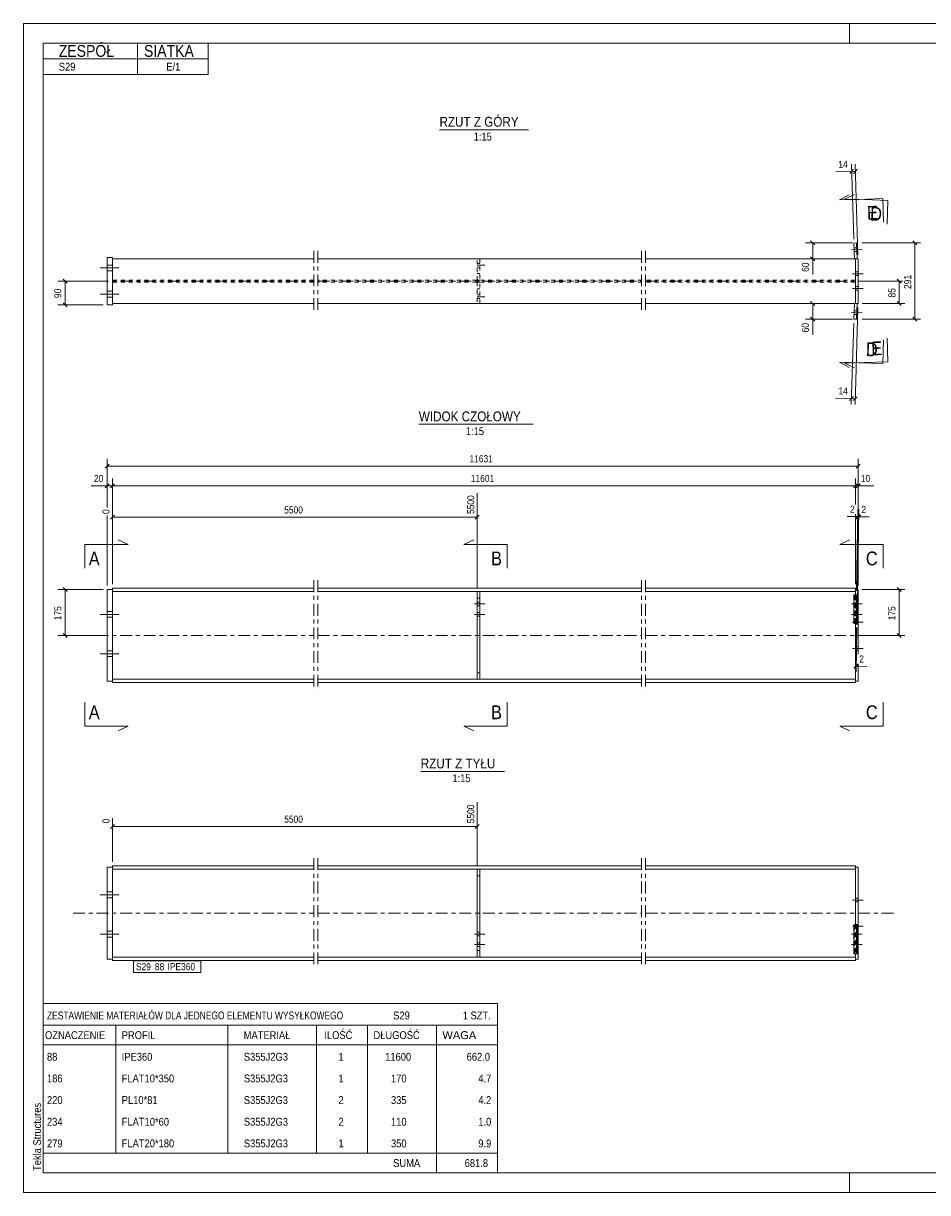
# Model space of a CAD drawing. Header units: millimetres. Extents: x 0 to 420, y 0 to 297.
# Tile 1 of 2: x 0 to 230, y 0 to 297. Entities that reach past the tile are written whole.
import ezdxf

# ---------------------------------------------------------------- set-up
doc = ezdxf.new("R2010")
doc.units = ezdxf.units.MM
for name, pattern in [('XKITLINE00', [0]), ('XKITLINE01', [4, 1, -1, 1, -1]), ('XKITLINE02', [4, 2, -2]), ('XKITLINE03', [6, 3, -1, 1, -1])]:
    doc.linetypes.add(name, pattern=pattern)
for name, color, linetype, lineweight in [('Arkusz rysunku', 3, 'Continuous', 0), ('Element', 2, 'Continuous', 0), ('Inny typ obiektu', 7, 'Continuous', 0), ('Przekrój', 7, 'Continuous', 0), ('Wymiar', 4, 'Continuous', 0), ('Znak elementu', 2, 'Continuous', 0), ('Śruba', 3, 'Continuous', 0)]:
    doc.layers.add(name, color=color, linetype=linetype, lineweight=lineweight)
doc.styles.add('ARIAL', font='ARIAL.TTF')

msp = doc.modelspace()

# ---------------------------------------------------------------- linework, layer by layer
at = {"layer": 'Arkusz rysunku', "linetype": 'XKITLINE00', "lineweight": 0}
for p, q in [((420, 297), (0, 297)), ((0, 297), (0, 0)), ((0, 292), (0, 297)), ((5, 297), (0, 297)), ((210, 292), (210, 297)), ((415, 292), (5, 292)), ((5, 292), (5, 5)), ((0, 0), (0, 5)), ((5, 5), (415, 5)), ((210, 0), (210, 5)), ((0, 0), (420, 0))]:
    msp.add_line(p, q, dxfattribs=at)
at = {"layer": 'Element', "linetype": 'XKITLINE00', "lineweight": 0}
for p, q in [((211.11, 241.2), (211.77, 241.22)), ((211.23, 237.21), (211.11, 241.2)), ((211.77, 241.22), (211.9, 237.23)), ((21.29, 237.55), (22.62, 237.55)), ((21.29, 225.55), (21.29, 237.55)), ((22.62, 237.55), (22.62, 237.21)), ((22.62, 237.21), (22.62, 225.88)), ((22.62, 237.21), (73.82, 237.21)), ((74.82, 237.21), (157.15, 237.21)), ((158.15, 237.21), (211.51, 237.21)), ((211.9, 237.23), (211.23, 237.21)), ((211.51, 225.88), (211.51, 237.21)), ((212.17, 237.21), (211.51, 237.21)), ((212.17, 225.88), (212.17, 237.21)), ((22.62, 225.88), (73.82, 225.88)), ((22.62, 225.88), (22.62, 225.55)), ((74.82, 225.88), (157.15, 225.88)), ((158.15, 225.88), (211.51, 225.88)), ((211.11, 221.89), (211.23, 225.88)), ((211.23, 225.88), (211.9, 225.86)), ((211.51, 225.88), (212.17, 225.88)), ((211.9, 225.86), (211.77, 221.87)), ((22.62, 225.55), (21.29, 225.55)), ((211.77, 221.87), (211.11, 221.89)), ((21.29, 129.88), (21.29, 153.22)), ((22.62, 153.22), (21.29, 153.22)), ((22.62, 153.22), (22.62, 153.55)), ((22.62, 153.55), (73.82, 153.55)), ((22.62, 129.88), (22.62, 153.22)), ((73.82, 152.7), (22.62, 152.7)), ((74.82, 153.55), (157.15, 153.55)), ((157.15, 152.7), (74.82, 152.7)), ((115.32, 130.4), (115.32, 152.7)), ((115.32, 152.7), (115.99, 152.7)), ((115.99, 130.4), (115.99, 152.7)), ((158.15, 153.55), (211.51, 153.55)), ((211.51, 152.7), (158.15, 152.7)), ((211.9, 151.88), (211.11, 151.88)), ((211.11, 151.88), (211.11, 144.55)), ((211.51, 153.55), (211.51, 152.7)), ((211.51, 153.22), (211.51, 151.88)), ((212.17, 153.22), (211.51, 153.22)), ((211.77, 144.55), (211.77, 151.88)), ((211.9, 144.55), (211.9, 151.88)), ((212.17, 153.22), (212.17, 136.81)), ((211.9, 144.55), (211.11, 144.55)), ((211.51, 129.88), (211.51, 144.55)), ((212.17, 134.29), (212.17, 129.88)), ((22.62, 129.88), (21.29, 129.88)), ((73.82, 130.4), (22.62, 130.4)), ((22.62, 129.55), (22.62, 129.88)), ((73.82, 129.55), (22.62, 129.55)), ((157.15, 130.4), (74.82, 130.4)), ((157.15, 129.55), (74.82, 129.55)), ((115.99, 130.4), (115.32, 130.4)), ((211.51, 130.4), (158.15, 130.4)), ((211.51, 129.55), (158.15, 129.55)), ((211.51, 129.55), (211.51, 130.4)), ((212.17, 129.88), (211.51, 129.88)), ((21.29, 82.65), (22.62, 82.65)), ((21.29, 82.65), (21.29, 59.32)), ((22.62, 82.99), (22.62, 82.65)), ((73.82, 82.99), (22.62, 82.99)), ((22.62, 82.65), (22.62, 59.32)), ((22.62, 82.14), (73.82, 82.14)), ((157.15, 82.99), (74.82, 82.99)), ((74.82, 82.14), (157.15, 82.14)), ((115.32, 59.83), (115.32, 82.14)), ((115.32, 82.14), (115.99, 82.14)), ((115.99, 59.83), (115.99, 82.14)), ((211.51, 82.99), (158.15, 82.99)), ((158.15, 82.14), (211.51, 82.14)), ((211.51, 82.14), (211.51, 82.99)), ((211.51, 82.65), (212.17, 82.65)), ((211.51, 82.65), (211.51, 67.99)), ((212.17, 82.65), (212.17, 59.32)), ((211.9, 67.99), (211.11, 67.99)), ((211.11, 67.99), (211.11, 60.65)), ((211.77, 60.65), (211.77, 67.99)), ((211.9, 60.65), (211.9, 67.99)), ((73.82, 59.83), (22.62, 59.83)), ((157.15, 59.83), (74.82, 59.83)), ((115.99, 59.83), (115.32, 59.83)), ((211.51, 59.83), (158.15, 59.83)), ((211.9, 60.65), (211.11, 60.65)), ((211.51, 59.32), (211.51, 60.65)), ((211.51, 58.99), (211.51, 59.83)), ((21.29, 59.32), (22.62, 59.32)), ((22.62, 58.99), (22.62, 59.32)), ((73.82, 58.99), (22.62, 58.99)), ((157.15, 58.99), (74.82, 58.99)), ((211.51, 58.99), (158.15, 58.99)), ((212.17, 59.32), (211.51, 59.32))]:
    msp.add_line(p, q, dxfattribs=at)
at = {"layer": 'Element', "linetype": 'XKITLINE03', "lineweight": 0}
for p, q in [((73.82, 239.21), (73.82, 223.88)), ((74.82, 239.21), (74.82, 223.88)), ((157.15, 239.21), (157.15, 223.88)), ((158.15, 239.21), (158.15, 223.88)), ((12.62, 231.55), (73.82, 231.55)), ((74.82, 231.55), (157.15, 231.55)), ((158.15, 231.55), (221.51, 231.55)), ((73.82, 155.55), (73.82, 127.55)), ((74.82, 155.55), (74.82, 127.55)), ((157.15, 155.55), (157.15, 127.55)), ((158.15, 155.55), (158.15, 127.55)), ((12.62, 141.55), (73.82, 141.55)), ((74.82, 141.55), (157.15, 141.55)), ((158.15, 141.55), (221.51, 141.55)), ((73.82, 84.99), (73.82, 56.99)), ((74.82, 84.99), (74.82, 56.99)), ((157.15, 84.99), (157.15, 56.99)), ((158.15, 84.99), (158.15, 56.99)), ((12.62, 70.99), (73.82, 70.99)), ((74.82, 70.99), (157.15, 70.99)), ((158.15, 70.99), (221.51, 70.99))]:
    msp.add_line(p, q, dxfattribs=at)
at = {"layer": 'Element', "linetype": 'XKITLINE01', "lineweight": 0}
for p, q in [((22.62, 237.21), (22.62, 225.88)), ((115.32, 231.81), (115.32, 237.21)), ((115.32, 237.21), (115.99, 237.21)), ((115.99, 237.21), (115.99, 231.81)), ((211.51, 237.21), (211.51, 225.88)), ((73.82, 231.81), (22.62, 231.81)), ((157.15, 231.81), (74.82, 231.81)), ((115.99, 233.48), (115.32, 233.48)), ((115.99, 231.81), (115.32, 231.81)), ((211.51, 231.81), (158.15, 231.81)), ((73.82, 231.28), (22.62, 231.28)), ((157.15, 231.28), (74.82, 231.28)), ((115.99, 231.28), (115.32, 231.28)), ((115.32, 231.28), (115.32, 225.88)), ((115.99, 229.61), (115.32, 229.61)), ((115.99, 225.88), (115.99, 231.28)), ((211.51, 231.28), (158.15, 231.28)), ((115.32, 225.88), (115.99, 225.88)), ((22.62, 153.22), (22.62, 152.7)), ((22.62, 129.88), (22.62, 152.7)), ((115.32, 130.4), (115.32, 152.7)), ((115.32, 152.7), (115.99, 152.7)), ((115.99, 152.7), (115.99, 130.4)), ((211.9, 151.88), (211.11, 151.88)), ((211.11, 151.88), (211.11, 144.55)), ((211.23, 144.55), (211.23, 151.88)), ((211.77, 151.88), (211.23, 151.88)), ((211.23, 151.88), (211.23, 144.55)), ((211.51, 130.4), (211.51, 152.7)), ((211.51, 151.88), (211.51, 144.55)), ((211.77, 144.55), (211.77, 151.88)), ((211.9, 151.88), (211.9, 144.55)), ((115.99, 151.04), (115.32, 151.04)), ((115.32, 151.04), (115.99, 151.04)), ((211.9, 144.55), (211.11, 144.55)), ((211.77, 144.55), (211.23, 144.55)), ((115.32, 132.06), (115.99, 132.06)), ((115.32, 132.06), (115.99, 132.06)), ((115.99, 130.4), (115.32, 130.4)), ((22.62, 82.65), (22.62, 81.4)), ((22.62, 59.83), (22.62, 82.14)), ((115.32, 59.83), (115.32, 82.14)), ((115.32, 82.14), (115.99, 82.14)), ((115.32, 80.47), (115.99, 80.47)), ((115.99, 80.47), (115.32, 80.47)), ((115.99, 82.14), (115.99, 59.83)), ((211.51, 82.14), (211.51, 59.83)), ((211.9, 67.99), (211.11, 67.99)), ((211.11, 67.99), (211.11, 60.65)), ((211.77, 67.99), (211.23, 67.99)), ((211.23, 67.99), (211.23, 60.65)), ((211.23, 60.65), (211.23, 67.99)), ((211.51, 67.99), (211.51, 60.65)), ((211.77, 60.65), (211.77, 67.99)), ((211.9, 67.99), (211.9, 60.65)), ((22.62, 59.32), (22.62, 59.83)), ((115.32, 61.5), (115.99, 61.5)), ((115.32, 61.5), (115.99, 61.5)), ((115.99, 59.83), (115.32, 59.83)), ((211.9, 60.65), (211.11, 60.65)), ((211.77, 60.65), (211.23, 60.65))]:
    msp.add_line(p, q, dxfattribs=at)
at = {"layer": 'Inny typ obiektu', "linetype": 'XKITLINE00', "lineweight": 0}
for p, q in [((5, 292), (47, 292)), ((5, 292), (5, 288)), ((29, 288), (29, 292)), ((47, 288), (47, 292)), ((5, 288), (47, 288)), ((5, 288), (5, 284)), ((29, 288), (29, 284)), ((47, 288), (47, 284)), ((5, 284), (47, 284)), ((105.76, 270), (128.36, 270)), ((100.52, 195.17), (129.6, 195.17)), ((101, 107.01), (122.3, 107.01)), ((5, 48), (5, 42.5)), ((5, 48), (120.5, 48)), ((120.5, 48), (120.5, 42.5)), ((5, 42.5), (5, 37.5)), ((5, 42.5), (120.5, 42.5)), ((23.5, 42.5), (23.5, 37.5)), ((52, 37.5), (52, 42.5)), ((74.5, 42.5), (74.5, 37.5)), ((87.5, 42.5), (87.5, 37.5)), ((105, 42.5), (105, 37.5)), ((120.5, 42.5), (120.5, 37.5)), ((5, 37.5), (120.5, 37.5)), ((5, 37.5), (5, 32)), ((23.5, 37.5), (23.5, 32)), ((52, 32), (52, 37.5)), ((74.5, 37.5), (74.5, 32)), ((87.5, 37.5), (87.5, 32)), ((105, 37.5), (105, 32)), ((120.5, 37.5), (120.5, 32)), ((5, 32), (5, 26.5)), ((23.5, 32), (23.5, 26.5)), ((52, 26.5), (52, 32)), ((74.5, 32), (74.5, 26.5)), ((87.5, 32), (87.5, 26.5)), ((105, 32), (105, 26.5)), ((120.5, 32), (120.5, 26.5)), ((5, 26.5), (5, 21)), ((23.5, 26.5), (23.5, 21)), ((52, 21), (52, 26.5)), ((74.5, 26.5), (74.5, 21)), ((87.5, 26.5), (87.5, 21)), ((105, 26.5), (105, 21)), ((120.5, 26.5), (120.5, 21)), ((5, 21), (5, 15.5)), ((23.5, 21), (23.5, 15.5)), ((52, 15.5), (52, 21)), ((74.5, 21), (74.5, 15.5)), ((87.5, 21), (87.5, 15.5)), ((105, 21), (105, 15.5)), ((120.5, 21), (120.5, 15.5)), ((5, 15.5), (5, 10)), ((23.5, 15.5), (23.5, 10)), ((52, 10), (52, 15.5)), ((74.5, 15.5), (74.5, 10)), ((87.5, 15.5), (87.5, 10)), ((105, 15.5), (105, 10)), ((120.5, 15.5), (120.5, 10)), ((5, 10), (5, 5)), ((5, 10), (120.5, 10)), ((105, 10), (105, 5)), ((120.5, 10), (120.5, 5)), ((5, 5), (120.5, 5))]:
    msp.add_line(p, q, dxfattribs=at)
at = {"layer": 'Przekrój', "linetype": 'XKITLINE00', "lineweight": 0}
for p, q in [((207.43, 252.14), (209.89, 253.46)), ((208.72, 252.38), (211.26, 253.55)), ((218.43, 252.48), (212.43, 252.29)), ((218.43, 252.48), (218.61, 246.48)), ((212.43, 252.29), (207.43, 252.14)), ((213.72, 252.23), (208.72, 252.38)), ((219.71, 252.04), (213.72, 252.23)), ((219.71, 252.04), (219.53, 246.04)), ((219.71, 211.05), (219.53, 217.05)), ((218.43, 210.61), (218.61, 216.61)), ((207.43, 210.96), (209.89, 209.63)), ((212.43, 210.8), (207.43, 210.96)), ((219.71, 211.05), (213.72, 210.86)), ((213.72, 210.86), (208.72, 210.71)), ((208.72, 210.71), (211.26, 209.54)), ((218.43, 210.61), (212.43, 210.8)), ((15.62, 164.59), (15.62, 158.59)), ((15.62, 164.59), (21.62, 164.59)), ((21.62, 164.59), (26.62, 164.59)), ((26.62, 164.59), (24.12, 165.84)), ((111.99, 164.59), (114.49, 165.84)), ((116.99, 164.59), (111.99, 164.59)), ((122.99, 164.59), (116.99, 164.59)), ((122.99, 164.59), (122.99, 158.59)), ((207.51, 164.59), (210.01, 165.84)), ((212.51, 164.59), (207.51, 164.59)), ((218.51, 164.59), (212.51, 164.59)), ((218.51, 164.59), (218.51, 158.59)), ((15.62, 118.51), (15.62, 124.51)), ((122.99, 118.51), (122.99, 124.51)), ((218.51, 118.51), (218.51, 124.51)), ((15.62, 118.51), (21.62, 118.51)), ((21.62, 118.51), (26.62, 118.51)), ((26.62, 118.51), (24.12, 117.26)), ((111.99, 118.51), (114.49, 117.26)), ((116.99, 118.51), (111.99, 118.51)), ((122.99, 118.51), (116.99, 118.51)), ((207.51, 118.51), (210.01, 117.26)), ((212.51, 118.51), (207.51, 118.51)), ((218.51, 118.51), (212.51, 118.51))]:
    msp.add_line(p, q, dxfattribs=at)
at = {"layer": 'Wymiar', "linetype": 'XKITLINE00', "lineweight": 0}
for p, q in [((210.54, 259.39), (206.53, 259.27)), ((210.54, 259.39), (206.53, 259.27)), ((211.04, 259.92), (210.05, 258.87)), ((211.08, 242.2), (210.49, 261.25)), ((210.54, 259.39), (211.49, 259.42)), ((211.98, 259.95), (210.99, 258.9)), ((212.14, 238.24), (211.43, 261.28)), ((210.77, 241.22), (198.76, 241.22)), ((200.11, 241.73), (201.13, 240.71)), ((200.62, 237.23), (200.62, 241.22)), ((213.17, 241.22), (228.06, 241.22)), ((226.11, 241.73), (227.13, 240.71)), ((226.62, 221.87), (226.62, 241.22)), ((200.11, 237.74), (201.13, 236.72)), ((210.9, 237.23), (198.76, 237.23)), ((200.62, 237.23), (200.62, 233.21)), ((200.62, 237.23), (200.62, 233.21)), ((10.11, 232.05), (11.13, 231.04)), ((222.11, 232.05), (223.13, 231.04)), ((21.62, 231.55), (8.76, 231.55)), ((10.62, 225.55), (10.62, 231.55)), ((212.51, 231.55), (223.5, 231.55)), ((222.62, 225.88), (222.62, 231.55)), ((10.11, 226.05), (11.13, 225.04)), ((210.9, 225.86), (198.76, 225.86)), ((200.11, 226.37), (201.13, 225.35)), ((200.62, 221.87), (200.62, 225.86)), ((213.17, 225.88), (224.06, 225.88)), ((222.11, 226.39), (223.13, 225.37)), ((20.29, 225.55), (8.76, 225.55)), ((212.14, 224.85), (211.38, 200.23)), ((210.77, 221.87), (198.76, 221.87)), ((200.11, 222.38), (201.13, 221.36)), ((200.62, 221.87), (200.62, 217.85)), ((200.62, 221.87), (200.62, 217.85)), ((211.08, 220.89), (210.44, 200.26)), ((213.17, 221.87), (228.06, 221.87)), ((226.11, 222.38), (227.13, 221.36)), ((211.01, 202.19), (209.96, 201.21)), ((211.95, 202.16), (210.9, 201.18)), ((210.48, 201.7), (206.46, 201.82)), ((210.48, 201.7), (206.46, 201.82)), ((210.48, 201.7), (211.42, 201.67)), ((21.8, 185.06), (20.78, 184.04)), ((21.29, 174.07), (21.29, 186.41)), ((21.29, 184.55), (212.17, 184.55)), ((212.68, 185.06), (211.67, 184.04)), ((212.17, 154.22), (212.17, 186.41)), ((21.29, 174.07), (21.29, 181.41)), ((22.62, 154.55), (22.62, 181.41)), ((22.62, 154.55), (22.62, 181.41)), ((211.51, 174.83), (211.51, 181.41)), ((211.51, 174.83), (211.51, 181.41)), ((212.17, 154.22), (212.17, 181.41)), ((21.29, 179.55), (17.27, 179.55)), ((21.29, 179.55), (17.27, 179.55)), ((21.8, 180.06), (20.78, 179.04)), ((21.29, 179.55), (22.62, 179.55)), ((23.13, 180.06), (22.11, 179.04)), ((23.13, 180.06), (22.11, 179.04)), ((22.62, 179.55), (211.51, 179.55)), ((212.02, 180.06), (211, 179.04)), ((212.02, 180.06), (211, 179.04)), ((211.51, 179.55), (212.17, 179.55)), ((212.68, 180.06), (211.67, 179.04)), ((212.17, 179.55), (216.19, 179.55)), ((212.17, 179.55), (216.19, 179.55)), ((115.32, 153.7), (115.32, 177.71)), ((22.62, 154.55), (22.62, 173.71)), ((211.51, 154.55), (211.51, 172.31)), ((211.51, 154.55), (211.51, 172.31)), ((211.79, 152.88), (212.1, 173.56)), ((211.91, 152.88), (212.23, 173.56)), ((211.91, 152.88), (212.23, 173.56)), ((211.91, 145.55), (212.34, 173.55)), ((21.29, 154.22), (21.29, 172.01)), ((21.29, 154.22), (21.29, 172.01)), ((23.13, 172.06), (22.11, 171.04)), ((22.62, 171.55), (115.32, 171.55)), ((115.83, 172.06), (114.81, 171.04)), ((212.07, 171.7), (209.39, 171.74)), ((212.07, 171.7), (209.39, 171.74)), ((212.59, 172.2), (211.56, 171.2)), ((212.71, 172.2), (211.68, 171.19)), ((212.71, 172.2), (211.68, 171.19)), ((212.82, 172.2), (211.79, 171.19)), ((212.07, 171.7), (212.2, 171.7)), ((212.2, 171.7), (212.31, 171.69)), ((212.31, 171.69), (214.99, 171.65)), ((212.31, 171.69), (214.99, 171.65)), ((20.29, 153.22), (8.76, 153.22)), ((10.11, 153.73), (11.13, 152.71)), ((10.62, 141.55), (10.62, 153.22)), ((213.17, 153.22), (224.06, 153.22)), ((222.11, 153.73), (223.13, 152.71)), ((222.62, 141.55), (222.62, 153.22)), ((211.76, 143.55), (211.59, 132.26)), ((211.88, 143.55), (211.71, 132.26)), ((21.62, 141.55), (8.76, 141.55)), ((10.11, 142.06), (11.13, 141.04)), ((212.51, 141.55), (224.06, 141.55)), ((222.11, 142.06), (223.13, 141.04)), ((212.13, 134.2), (211.09, 133.2)), ((212.25, 134.2), (211.22, 133.2)), ((211.61, 133.7), (211.73, 133.7)), ((211.73, 133.7), (214.42, 133.66)), ((211.73, 133.7), (214.42, 133.66)), ((115.32, 83.14), (115.32, 99.15)), ((22.62, 83.99), (22.62, 95.14)), ((23.13, 93.5), (22.11, 92.48)), ((22.62, 92.99), (115.32, 92.99)), ((115.83, 93.5), (114.81, 92.48))]:
    msp.add_line(p, q, dxfattribs=at)
at = {"layer": 'Znak elementu', "linetype": 'XKITLINE00', "lineweight": 0}
for p, q in [((28.02, 58.89), (45.12, 58.89)), ((28.02, 55.89), (28.02, 58.89)), ((45.12, 55.89), (45.12, 58.89)), ((28.02, 55.89), (45.12, 55.89))]:
    msp.add_line(p, q, dxfattribs=at)
at = {"layer": 'Śruba', "linetype": 'XKITLINE00', "lineweight": 0}
for p, q in [((213.16, 239.6), (210.49, 239.51)), ((213.16, 239.6), (210.49, 239.51)), ((211.81, 240.02), (211.15, 240)), ((211.81, 240.02), (211.15, 240)), ((211.84, 239.09), (211.17, 239.07)), ((211.84, 239.09), (211.17, 239.07)), ((19.55, 234.88), (24.35, 234.88)), ((19.55, 234.88), (24.35, 234.88)), ((21.29, 235.61), (22.62, 235.61)), ((21.29, 235.61), (22.62, 235.61)), ((21.29, 234.15), (22.62, 234.15)), ((21.29, 234.15), (22.62, 234.15)), ((213.44, 233.41), (210.77, 233.41)), ((213.44, 233.41), (210.77, 233.41)), ((212.17, 233.88), (211.51, 233.88)), ((212.17, 233.88), (211.51, 233.88)), ((212.17, 232.95), (211.51, 232.95)), ((212.17, 232.95), (211.51, 232.95)), ((21.29, 228.95), (22.62, 228.95)), ((21.29, 228.95), (22.62, 228.95)), ((213.44, 229.68), (210.77, 229.68)), ((213.44, 229.68), (210.77, 229.68)), ((212.17, 230.15), (211.51, 230.15)), ((212.17, 230.15), (211.51, 230.15)), ((212.17, 229.21), (211.51, 229.21)), ((212.17, 229.21), (211.51, 229.21)), ((19.55, 228.21), (24.35, 228.21)), ((19.55, 228.21), (24.35, 228.21)), ((21.29, 227.48), (22.62, 227.48)), ((21.29, 227.48), (22.62, 227.48)), ((213.16, 223.49), (210.49, 223.58)), ((213.16, 223.49), (210.49, 223.58)), ((211.81, 223.07), (211.15, 223.09)), ((211.81, 223.07), (211.15, 223.09)), ((211.84, 224), (211.17, 224.02)), ((211.84, 224), (211.17, 224.02)), ((117.32, 149.55), (114.65, 149.55)), ((115.99, 150.02), (115.32, 150.02)), ((115.99, 149.08), (115.32, 149.08)), ((213.16, 149.55), (210.49, 149.55)), ((213.16, 149.55), (210.49, 149.55)), ((19.55, 146.88), (24.35, 146.88)), ((19.55, 146.88), (24.35, 146.88)), ((21.29, 147.62), (22.62, 147.62)), ((21.29, 147.62), (22.62, 147.62)), ((21.29, 146.15), (22.62, 146.15)), ((21.29, 146.15), (22.62, 146.15)), ((117.32, 146.88), (114.65, 146.88)), ((115.99, 147.35), (115.32, 147.35)), ((115.99, 146.42), (115.32, 146.42)), ((213.16, 146.88), (210.49, 146.88)), ((213.16, 146.88), (210.49, 146.88)), ((213.44, 144.88), (210.77, 144.88)), ((213.44, 144.88), (210.77, 144.88)), ((212.17, 145.35), (211.51, 145.35)), ((212.17, 145.35), (211.51, 145.35)), ((212.17, 144.42), (211.51, 144.42)), ((212.17, 144.42), (211.51, 144.42)), ((19.55, 136.88), (24.35, 136.88)), ((19.55, 136.88), (24.35, 136.88)), ((21.29, 137.62), (22.62, 137.62)), ((21.29, 137.62), (22.62, 137.62)), ((213.44, 138.22), (210.77, 138.22)), ((213.44, 138.22), (210.77, 138.22)), ((212.17, 138.68), (211.51, 138.68)), ((212.17, 138.68), (211.51, 138.68)), ((212.17, 137.75), (211.51, 137.75)), ((212.17, 137.75), (211.51, 137.75)), ((21.29, 136.15), (22.62, 136.15)), ((21.29, 136.15), (22.62, 136.15)), ((19.55, 75.65), (24.35, 75.65)), ((19.55, 75.65), (24.35, 75.65)), ((21.29, 76.39), (22.62, 76.39)), ((21.29, 76.39), (22.62, 76.39)), ((21.29, 74.92), (22.62, 74.92)), ((21.29, 74.92), (22.62, 74.92)), ((213.44, 74.32), (210.77, 74.32)), ((213.44, 74.32), (210.77, 74.32)), ((212.17, 74.79), (211.51, 74.79)), ((212.17, 74.79), (211.51, 74.79)), ((212.17, 73.85), (211.51, 73.85)), ((212.17, 73.85), (211.51, 73.85)), ((19.55, 65.65), (24.35, 65.65)), ((19.55, 65.65), (24.35, 65.65)), ((21.29, 66.39), (22.62, 66.39)), ((21.29, 66.39), (22.62, 66.39)), ((117.32, 65.65), (114.65, 65.65)), ((115.99, 66.12), (115.32, 66.12)), ((213.16, 65.65), (210.49, 65.65)), ((213.16, 65.65), (210.49, 65.65)), ((213.44, 67.65), (210.77, 67.65)), ((213.44, 67.65), (210.77, 67.65)), ((212.17, 68.12), (211.51, 68.12)), ((212.17, 68.12), (211.51, 68.12)), ((212.17, 67.19), (211.51, 67.19)), ((212.17, 67.19), (211.51, 67.19)), ((21.29, 64.92), (22.62, 64.92)), ((21.29, 64.92), (22.62, 64.92)), ((117.32, 62.99), (114.65, 62.99)), ((115.99, 65.19), (115.32, 65.19)), ((115.99, 63.45), (115.32, 63.45)), ((115.99, 62.52), (115.32, 62.52)), ((213.16, 62.99), (210.49, 62.99)), ((213.16, 62.99), (210.49, 62.99))]:
    msp.add_line(p, q, dxfattribs=at)
at = {"layer": 'Śruba', "linetype": 'XKITLINE02', "lineweight": 0}
for p, q in [((117.32, 235.55), (114.65, 235.55)), ((117.32, 235.55), (114.65, 235.55)), ((115.99, 236.01), (115.32, 236.01)), ((115.99, 236.01), (115.32, 236.01)), ((115.99, 235.08), (115.32, 235.08)), ((115.99, 235.08), (115.32, 235.08)), ((117.32, 227.55), (114.65, 227.55)), ((117.32, 227.55), (114.65, 227.55)), ((115.99, 228.01), (115.32, 228.01)), ((115.99, 228.01), (115.32, 228.01)), ((115.99, 227.08), (115.32, 227.08)), ((115.99, 227.08), (115.32, 227.08)), ((117.32, 149.55), (114.65, 149.55)), ((115.99, 150.02), (115.32, 150.02)), ((115.99, 149.08), (115.32, 149.08)), ((117.32, 146.88), (114.65, 146.88)), ((115.99, 147.35), (115.32, 147.35)), ((115.99, 146.42), (115.32, 146.42)), ((117.32, 65.65), (114.65, 65.65)), ((115.99, 66.12), (115.32, 66.12)), ((117.32, 62.99), (114.65, 62.99)), ((115.99, 65.19), (115.32, 65.19)), ((115.99, 63.45), (115.32, 63.45)), ((115.99, 62.52), (115.32, 62.52))]:
    msp.add_line(p, q, dxfattribs=at)

# ---------------------------------------------------------------- texts
at = {"layer": 'Arkusz rysunku', "style": 'ARIAL', "width": 0.85}
msp.add_text('Tekla Structures', height=2, rotation=90, dxfattribs=at).set_placement((4.5, 5.5))
at = {"layer": 'Inny typ obiektu', "style": 'ARIAL'}
for s, height, width, p in [('ZESPÓŁ', 3, 0.85, (9, 288.5)), ('SIATKA', 3, 0.85, (30.66, 288.5)), ('S29', 2, 0.85, (9, 285)), ('E/1', 2, 0.85, (36.33, 285)), ('RZUT Z GÓRY', 2.5, 0.85, (105.76, 270.75)), ('1:15', 2, 0.85, (114.46, 267.25)), ('WIDOK CZOŁOWY', 2.5, 0.85, (100.52, 195.92)), ('1:15', 2, 0.85, (112.46, 192.42)), ('RZUT Z TYŁU', 2.5, 0.85, (101, 107.76)), ('1:15', 2, 0.85, (109.05, 104.26)), ('ZESTAWIENIE MATERIAŁÓW DLA JEDNEGO ELEMENTU WYSYŁKOWEGO', 2, 0.765, (6, 44)), ('S29', 2, 0.85, (94, 44)), ('1', 2, 0.85, (111.69, 44)), (' SZT.', 2, 0.85, (113, 44)), ('OZNACZENIE', 2, 0.85, (5.5, 39)), ('PROFIL', 2, 0.85, (25, 39)), ('MATERIAŁ', 2, 0.85, (56, 39)), ('ILOŚĆ', 2, 0.85, (76.5, 39)), ('DŁUGOŚĆ', 2, 0.85, (89, 39)), ('WAGA', 2, 1.008832, (106.5, 39)), ('88', 2, 0.85, (6, 33.5)), ('IPE360', 2, 0.85, (25, 33.5)), ('S355J2G3', 2, 0.85, (56.04, 33.5)), ('1', 2, 0.85, (80.09, 33.5)), ('11600', 2, 0.85, (91.96, 33.5)), ('662.0', 2, 0.85, (112.67, 33.5)), ('186', 2, 0.85, (6, 28)), ('FLAT10*350', 2, 0.85, (25, 28)), ('S355J2G3', 2, 0.85, (56.04, 28)), ('1', 2, 0.85, (80.09, 28)), ('170', 2, 0.85, (93.44, 28)), ('4.7', 2, 0.85, (115.63, 28)), ('220', 2, 0.85, (6, 22.5)), ('PL10*81', 2, 0.85, (25, 22.5)), ('S355J2G3', 2, 0.85, (56.04, 22.5)), ('2', 2, 0.85, (80.09, 22.5)), ('335', 2, 0.85, (93.44, 22.5)), ('4.2', 2, 0.85, (115.63, 22.5)), ('234', 2, 0.85, (6, 17)), ('FLAT10*60', 2, 0.85, (25, 17)), ('S355J2G3', 2, 0.85, (56.04, 17)), ('2', 2, 0.85, (80.09, 17)), ('110', 2, 0.85, (93.44, 17)), ('1.0', 2, 0.85, (115.63, 17)), ('279', 2, 0.85, (6, 11.5)), ('FLAT20*180', 2, 0.85, (25, 11.5)), ('S355J2G3', 2, 0.85, (56.04, 11.5)), ('1', 2, 0.85, (80.09, 11.5)), ('350', 2, 0.85, (93.44, 11.5)), ('9.9', 2, 0.85, (115.63, 11.5)), ('SUMA', 2, 0.85, (94, 6.5)), ('681.8', 2, 0.85, (112.17, 6.5))]:
    msp.add_text(s, height=height, dxfattribs=dict(at, width=width)).set_placement(p)
at = {"layer": 'Przekrój', "style": 'ARIAL', "width": 0.85}
for s, rotation, p in [('E', 1.7762, (214.48, 247.1)), ('D', -1.7762, (215.18, 246.93)), ('D', -1.7762, (214.11, 212.5)), ('E', 1.7762, (215.55, 212.67))]:
    msp.add_text(s, height=3.5, rotation=rotation, dxfattribs=at).set_placement(p)
for s, p in [('A', (16.62, 159.34)), ('B', (118.87, 159.34)), ('C', (214.14, 159.34)), ('A', (16.62, 120.26)), ('B', (118.87, 120.26)), ('C', (214.14, 120.26))]:
    msp.add_text(s, height=3.5, dxfattribs=at).set_placement(p)
at = {"layer": 'Wymiar', "style": 'ARIAL', "width": 0.85}
for s, rotation, p in [('14', 1.7762, (207.17, 260.25)), ('60', 90.0002, (199.66, 233.89)), ('291', 90.0002, (225.66, 229.54)), ('90', 90.0002, (9.66, 227.21)), ('85', 90.0002, (221.66, 227.38)), ('60', 90.0002, (199.66, 218.52)), ('14', -1.7762, (207.17, 202.76)), ('5500', 90.0002, (114.6, 172.37)), ('0', 90.0002, (21.9, 172.37)), ('2', -0.8652, (210.08, 172.69)), ('2', -0.8652, (213, 172.64)), ('175', 90.0002, (9.66, 145.38)), ('175', 90.0002, (221.66, 145.38)), ('2', -0.8652, (212.42, 134.65)), ('5500', 90.0002, (114.6, 93.81)), ('0', 90.0002, (21.9, 93.81))]:
    msp.add_text(s, height=1.8, rotation=rotation, dxfattribs=at).set_placement(p)
for s, p in [('11631', (113.39, 185.51)), ('20', (17.94, 180.51)), ('11601', (113.73, 180.51)), ('10', (212.85, 180.51)), ('5500', (66.3, 172.51)), ('5500', (66.3, 93.95))]:
    msp.add_text(s, height=1.8, dxfattribs=at).set_placement(p)
at = {"layer": 'Znak elementu', "style": 'ARIAL', "width": 0.85}
for s, p in [('S29', (28.62, 56.49)), ('88', (33.43, 56.49)), ('IPE360', (36.64, 56.49))]:
    msp.add_text(s, height=1.8, dxfattribs=at).set_placement(p)

doc.saveas('drawing.dxf')
